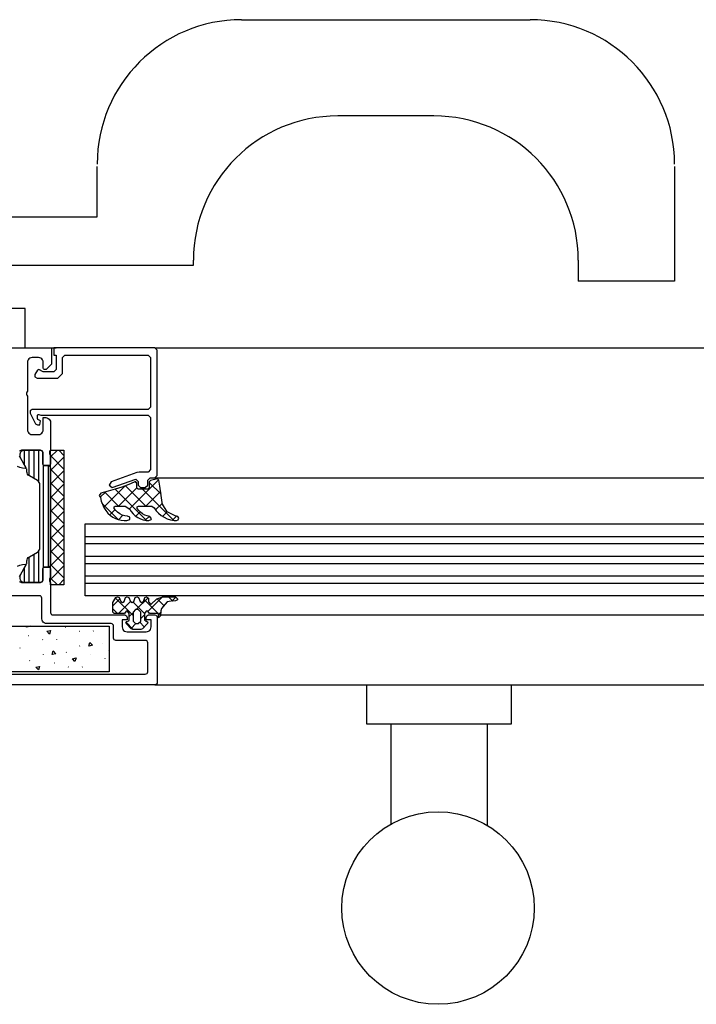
# Model space of a CAD drawing. Header units: millimetres. Extents: x -4577 to 1032787, y -66234 to 201209.
# Tile 248 of 256: x 26880 to 27021, y -47112 to -46907. Entities that reach past the tile are written whole.
import ezdxf

# ---------------------------------------------------------------- set-up
doc = ezdxf.new("R2010")
doc.units = ezdxf.units.MM
doc.linetypes.add('510_5_2OG_ELT_1004$0$11-07-22_DS_2OG$0$AUSGEZOGEN', pattern=[0])
for name, color, linetype in [('510_5_2OG_ELT_1004$0$11-07-22_DS_2OG$0$DOOR', 8, '510_5_2OG_ELT_1004$0$11-07-22_DS_2OG$0$AUSGEZOGEN'), ('510_5_2OG_ELT_1004$0$11-07-22_DS_2OG$0$GLASS', 8, '510_5_2OG_ELT_1004$0$11-07-22_DS_2OG$0$AUSGEZOGEN'), ('510_5_2OG_ELT_1004$0$11-07-22_DS_2OG$0$Nichttragende_Bauteile', 8, '510_5_2OG_ELT_1004$0$11-07-22_DS_2OG$0$AUSGEZOGEN')]:
    doc.layers.add(name, color=color, linetype=linetype)

# ---------------------------------------------------------------- blocks, each defined once
blk = doc.blocks.new('510_5_2OG_ELT_1004')
at = {"layer": '510_5_2OG_ELT_1004$0$11-07-22_DS_2OG$0$DOOR', "linetype": '510_5_2OG_ELT_1004$0$11-07-22_DS_2OG$0$AUSGEZOGEN'}
for p, q in [((26881.3, -46996.85), (26881.3, -46999.75)), ((26882.3, -46996.85), (26882.3, -47002.12)), ((26883.3, -46996.85), (26883.3, -47002.72)), ((26884.3, -46996.85), (26884.3, -47003.33)), ((26888.22, -46996.85), (26886.8, -46998.27)), ((26886.8, -46997.98), (26889.6, -47000.78)), ((26888.5, -46996.85), (26889.6, -46997.95)), ((26885.3, -46999.96), (26885.3, -47021.24)), ((26886.3, -47000.05), (26886.3, -47021.15)), ((26889.6, -46998.3), (26886.8, -47001.1)), ((26884.1, -47003.18), (26882.4, -47002.2)), ((26886.8, -47000.81), (26889.6, -47003.61)), ((26889.6, -47001.13), (26886.8, -47003.93)), ((26886.8, -47003.64), (26889.6, -47006.44)), ((26889.6, -47003.95), (26886.8, -47006.75)), ((26886.8, -47006.47), (26889.6, -47009.27)), ((26889.6, -47006.78), (26886.8, -47009.58)), ((26886.8, -47009.3), (26889.6, -47012.1)), ((26889.6, -47009.61), (26886.8, -47012.41)), ((26886.8, -47012.13), (26889.6, -47014.93)), ((26889.6, -47012.44), (26886.8, -47015.24)), ((26886.8, -47014.95), (26889.6, -47017.75)), ((26889.6, -47015.27), (26886.8, -47018.07)), ((26882.4, -47019.01), (26884.1, -47018.03)), ((26883.3, -47018.49), (26883.3, -47024.35)), ((26884.3, -47017.88), (26884.3, -47024.35)), ((26886.8, -47017.78), (26889.6, -47020.58)), ((26889.6, -47018.1), (26886.8, -47020.9)), ((26882.3, -47019.09), (26882.3, -47024.35)), ((26886.8, -47020.61), (26889.6, -47023.41)), ((26881.3, -47021.46), (26881.3, -47024.35)), ((26889.6, -47020.92), (26886.8, -47023.72)), ((26886.8, -47023.44), (26888.22, -47024.85)), ((26889.6, -47023.75), (26888.5, -47024.85)), ((26881.82, -47033.62), (26881.89, -47033.4)), ((26886.79, -47034.33), (26886.56, -47035.07)), ((26889.83, -47033.62), (26889.89, -47033.61)), ((26892.75, -47034.45), (26892.8, -47034.5)), ((26895.69, -47034.47), (26895.71, -47034.4)), ((26882.23, -47035.38), (26882.29, -47035.36)), ((26885.15, -47036.21), (26885.2, -47036.25)), ((26888.09, -47036.22), (26888.11, -47036.16)), ((26897.7, -47037.12), (26897.66, -47037.07)), ((26880.49, -47037.97), (26880.51, -47037.91)), ((26890.1, -47038.87), (26890.06, -47038.83)), ((26892.87, -47037.54), (26892.85, -47037.61)), ((26898.95, -47038.45), (26899, -47038.44)), ((26899, -47038.51), (26898.95, -47038.45)), ((26882.5, -47040.63), (26882.46, -47040.58)), ((26885.27, -47039.3), (26885.25, -47039.36)), ((26887.55, -47041.08), (26887.61, -47041.07)), ((26892.11, -47040.03), (26891.88, -47040.78)), ((26895.15, -47039.33), (26895.21, -47039.31)), ((26898.07, -47040.16), (26898.12, -47040.2)), ((26890.47, -47041.91), (26890.52, -47041.96)), ((26893.41, -47041.92), (26893.43, -47041.86))]:
    blk.add_line(p, q, dxfattribs=at)
for points in [[(26836.5, -46975.6), (26887, -46975.6), (26887, -46979), (26885.9, -46980.1), (26885.6, -46980.1), (26885.45, -46980.06), (26885.34, -46979.95), (26885.3, -46979.8), (26885.3, -46978.6), (26885.27, -46978.35), (26885.17, -46978.1), (26885.01, -46977.9), (26884.8, -46977.74)], [(26884.8, -46977.74), (26884.56, -46977.64), (26884.3, -46977.6), (26883, -46977.6), (26882.74, -46977.64), (26882.5, -46977.74), (26882.29, -46977.9), (26882.14, -46978.1), (26882.04, -46978.35), (26882, -46978.6), (26882, -46984.6), (26881.88, -46984.78), (26881.81, -46984.99)], [(26881.81, -46984.99), (26881.81, -46985.21), (26881.88, -46985.42), (26882, -46985.6), (26882, -46992.6), (26882.04, -46992.86), (26882.14, -46993.1), (26882.29, -46993.31), (26882.5, -46993.47), (26882.74, -46993.57), (26883, -46993.6), (26884.3, -46993.6), (26884.56, -46993.57), (26884.8, -46993.47), (26885.01, -46993.31), (26885.17, -46993.1), (26885.27, -46992.86), (26885.3, -46992.6), (26885.3, -46990.1), (26885.8, -46990.1), (26886.06, -46990.14), (26886.3, -46990.24), (26886.51, -46990.4), (26886.67, -46990.6), (26886.77, -46990.85), (26886.8, -46991.1), (26886.8, -46996.85), (26886.64, -46996.98), (26886.6, -46997.13), (26886.6, -46997.58), (26886.64, -46997.73), (26886.8, -46997.85), (26886.8, -46999.75), (26886.76, -46999.9), (26886.65, -47000.01), (26886.5, -47000.05), (26885.5, -47000.05), (26885.35, -47000.01), (26885.24, -46999.9), (26885.2, -46999.75), (26885.2, -46997.35), (26885.16, -46997.16), (26885.06, -46997), (26884.89, -46996.89), (26884.7, -46996.85), (26880.8, -46996.85)], [(26880.8, -46996.85), (26880.61, -46996.89), (26880.45, -46997), (26880.34, -46997.16)], [(26880.3, -46998.05), (26881.69, -47000.46), (26881.7, -47000.55), (26881.65, -47000.62), (26881.57, -47000.65), (26881.01, -47000.58), (26880.45, -47000.43), (26879.92, -47000.23)], [(26880.5, -46997.65), (26880.54, -46997.41), (26880.65, -46997.18), (26880.83, -46997.01), (26881.05, -46996.89), (26881.3, -46996.85), (26884.7, -46996.85), (26884.89, -46996.89), (26885.06, -46997), (26885.16, -46997.16), (26885.2, -46997.35), (26885.2, -46999.75), (26885.24, -46999.9), (26885.35, -47000.01), (26885.5, -47000.05), (26886.3, -47000.05), (26886.49, -47000.09), (26886.66, -47000.2), (26886.76, -47000.36), (26886.8, -47000.55), (26886.8, -47020.65), (26886.76, -47020.85), (26886.66, -47021.01), (26886.49, -47021.12), (26886.3, -47021.15), (26885.5, -47021.15), (26885.35, -47021.19), (26885.24, -47021.3), (26885.2, -47021.45), (26885.2, -47023.85), (26885.16, -47024.05), (26885.06, -47024.21), (26884.89, -47024.32), (26884.7, -47024.35), (26881.3, -47024.35), (26881.05, -47024.31), (26880.83, -47024.2), (26880.65, -47024.02), (26880.54, -47023.8), (26880.5, -47023.55)], [(26881.84, -47000.72), (26880.5, -46998.3), (26880.5, -46997.65)], [(26882.4, -47002.2), (26882.19, -47002.04), (26882.04, -47001.83), (26881.94, -47001.59), (26881.9, -47001.33), (26881.9, -47000.96), (26881.89, -47000.88), (26881.87, -47000.79), (26881.84, -47000.72)], [(26884.1, -47018.03), (26884.31, -47017.87), (26884.47, -47017.66), (26884.57, -47017.42), (26884.6, -47017.16), (26884.6, -47004.04), (26884.57, -47003.79), (26884.47, -47003.54), (26884.31, -47003.34), (26884.1, -47003.18)], [(26909, -47031.6), (26909, -47045.1), (26908.96, -47045.3), (26908.86, -47045.46), (26908.69, -47045.57), (26908.5, -47045.6), (26814.5, -47045.6)], [(26879.92, -47020.98), (26880.45, -47020.77), (26881.01, -47020.63), (26881.57, -47020.55), (26881.65, -47020.59), (26881.7, -47020.66), (26881.69, -47020.75), (26880.3, -47023.15)], [(26880.34, -47024.05), (26880.45, -47024.21), (26880.61, -47024.32), (26880.8, -47024.35)], [(26880.5, -47023.55), (26880.5, -47022.9), (26881.84, -47020.49)], [(26881.84, -47020.49), (26881.87, -47020.41), (26881.89, -47020.33), (26881.9, -47020.25), (26881.9, -47019.88), (26881.94, -47019.62), (26882.04, -47019.38), (26882.19, -47019.17), (26882.4, -47019.01)], [(26880.8, -47024.35), (26884.7, -47024.35), (26884.89, -47024.32), (26885.06, -47024.21), (26885.16, -47024.05), (26885.2, -47023.85), (26885.2, -47021.45), (26885.24, -47021.3), (26885.35, -47021.19), (26885.5, -47021.15), (26886.5, -47021.15), (26886.65, -47021.19), (26886.76, -47021.3), (26886.8, -47021.45), (26886.8, -47023.35), (26886.64, -47023.48), (26886.6, -47023.63), (26886.6, -47024.08), (26886.64, -47024.23), (26886.8, -47024.35), (26886.8, -47030.6), (26886.84, -47030.8), (26886.95, -47030.96), (26887.11, -47031.07), (26887.3, -47031.1), (26902.2, -47031.1), (26902.39, -47031.14), (26902.56, -47031.25), (26902.66, -47031.41), (26902.7, -47031.6), (26902.7, -47032.1), (26901.7, -47032.1), (26901.7, -47033.6), (26901.74, -47033.86), (26901.84, -47034.1), (26901.99, -47034.31), (26902.2, -47034.47), (26902.44, -47034.57), (26902.7, -47034.6), (26906.7, -47034.6), (26906.96, -47034.57), (26907.2, -47034.47), (26907.41, -47034.31), (26907.57, -47034.1), (26907.67, -47033.86), (26907.7, -47033.6), (26907.7, -47032.1), (26906.7, -47032.1), (26906.7, -47031.6), (26906.74, -47031.41), (26906.85, -47031.25), (26907.01, -47031.14), (26907.2, -47031.1), (26908.5, -47031.1), (26908.69, -47031.14), (26908.86, -47031.25), (26908.96, -47031.41), (26909, -47031.6)], [(26907, -47036.9), (26906.96, -47036.71), (26906.86, -47036.55), (26906.69, -47036.44), (26906.5, -47036.4), (26900.4, -47036.4), (26900.21, -47036.37), (26900.05, -47036.26), (26899.94, -47036.1), (26899.9, -47035.9), (26899.9, -47033.4), (26899.86, -47033.21), (26899.76, -47033.05), (26899.59, -47032.94), (26899.4, -47032.9), (26886, -47032.9), (26885.74, -47032.87), (26885.5, -47032.77), (26885.29, -47032.61), (26885.14, -47032.4), (26885.04, -47032.16), (26885, -47031.9), (26885, -47027.6), (26884.96, -47027.41), (26884.86, -47027.25), (26884.69, -47027.14), (26884.5, -47027.1), (26828.8, -47027.1)], [(26882.54, -47033.4), (26882.58, -47033.45), (26881.82, -47033.62)], [(26886.56, -47035.07), (26886.03, -47034.5), (26886.79, -47034.33)], [(26816, -47036.9), (26816, -47042.9), (26816.04, -47043.1), (26816.15, -47043.26), (26816.31, -47043.37), (26816.5, -47043.4), (26906.5, -47043.4), (26906.69, -47043.37), (26906.86, -47043.26), (26906.96, -47043.1), (26907, -47042.9), (26907, -47036.9)], [(26891.88, -47040.78), (26891.35, -47040.21), (26892.11, -47040.03)], [(26884.28, -47042.53), (26883.75, -47041.96), (26884.51, -47041.78), (26884.28, -47042.53)]]:
    blk.add_lwpolyline(points, dxfattribs=at)
for points in [[(26886.8, -46996.85), (26889.6, -46996.85), (26889.6, -47024.85), (26886.8, -47024.85), (26886.8, -46996.85)], [(26824, -47033.4), (26899, -47033.4), (26899, -47042.9), (26824, -47042.9), (26824, -47033.4)], [(26894.97, -47036.83), (26895.5, -47037.4), (26894.74, -47037.57), (26894.97, -47036.83)], [(26887.37, -47038.58), (26887.9, -47039.15), (26887.14, -47039.33), (26887.37, -47038.58)]]:
    blk.add_lwpolyline(points, close=True, dxfattribs=at)
at = {"layer": '510_5_2OG_ELT_1004$0$11-07-22_DS_2OG$0$GLASS', "linetype": '510_5_2OG_ELT_1004$0$11-07-22_DS_2OG$0$AUSGEZOGEN'}
for p, q in [((26887, -46975.6), (26888, -46975.6)), ((26908.5, -46975.6), (26887.5, -46975.6)), ((26887.5, -46975.6), (26887.5, -46977.1)), ((26909, -46976.1), (26908.5, -46975.6)), ((26908.5, -46975.6), (27883.5, -46975.6)), ((26887.5, -46977.1), (26888, -46977.1)), ((26888, -46977.1), (26888, -46980.1)), ((26889.3, -46977.6), (26889.8, -46977.1)), ((26889.3, -46980.9), (26889.3, -46977.6)), ((26889.8, -46977.1), (26907.1, -46977.1)), ((26907.1, -46977.1), (26907.6, -46977.6)), ((26907.6, -46977.6), (26907.6, -46987.9)), ((26909, -47002.1), (26909, -46976.1)), ((26884.12, -46980.2), (26883.57, -46981.15)), ((26883.57, -46981.15), (26883.57, -46981.65)), ((26883.57, -46981.65), (26884, -46981.9)), ((26884.38, -46980.12), (26884.12, -46980.2)), ((26885.3, -46980.6), (26884.38, -46980.12)), ((26887.5, -46980.6), (26885.3, -46980.6)), ((26888, -46980.1), (26887.5, -46980.6)), ((26888.3, -46981.9), (26889.3, -46980.9)), ((26884, -46981.9), (26888.3, -46981.9)), ((26907.6, -46987.9), (26907.1, -46988.4)), ((26883, -46988.4), (26882.56, -46988.66)), ((26882.56, -46988.66), (26882.58, -46989.17)), ((26882.58, -46989.17), (26883.65, -46991.36)), ((26907.1, -46988.4), (26883, -46988.4)), ((26884.1, -46989.6), (26884.23, -46989.41)), ((26884.1, -46990.28), (26884.1, -46989.6)), ((26884.23, -46989.41), (26884.35, -46989.41)), ((26884.35, -46989.41), (26884.8, -46989.6)), ((26884.8, -46989.6), (26907.1, -46989.6)), ((26907.1, -46989.6), (26907.6, -46990.1)), ((26883.65, -46991.36), (26884.08, -46991.6)), ((26884.08, -46991.6), (26884.6, -46991.6)), ((26884.2, -46990.45), (26884.1, -46990.28)), ((26884.7, -46990.74), (26884.2, -46990.45)), ((26884.6, -46991.6), (26884.7, -46990.74)), ((26907.6, -46990.1), (26907.6, -47000.9)), ((26904.74, -47001.49), (26899.39, -47003.44)), ((26905.25, -47001.4), (26904.74, -47001.49)), ((26907.1, -47001.4), (26905.25, -47001.4)), ((26907.6, -47000.9), (26907.1, -47001.4)), ((26908.5, -47002.6), (26909, -47002.1)), ((26902.35, -47004.24), (26897.87, -47008.72)), ((26899.39, -47003.44), (26899.01, -47004.1)), ((26899.01, -47004.1), (26899.6, -47004.6)), ((26899.81, -47004.56), (26904.33, -47002.92)), ((26906.62, -47008.49), (26902.36, -47004.24)), ((26909.25, -47003), (26903.2, -47009.05)), ((26904.33, -47002.92), (26904.52, -47002.89)), ((26904.74, -47003.79), (26904.38, -47003.43)), ((26904.52, -47002.89), (26905, -47003.39)), ((26905, -47003.39), (26905, -47004.1)), ((26905, -47004.1), (26905.5, -47004.6)), ((26906.5, -47004.6), (26907, -47004.1)), ((26907, -47003.1), (26907.5, -47002.6)), ((26907, -47004.1), (26907, -47003.1)), ((26909.79, -47006.01), (26907.33, -47003.55)), ((26907.5, -47002.6), (26908.5, -47002.6)), ((26908.5, -47002.6), (27883.5, -47002.6)), ((26898.21, -47005.55), (26897.13, -47006.63)), ((26900.96, -47008.49), (26898.06, -47005.59)), ((26899.6, -47004.6), (26899.81, -47004.56)), ((26906.77, -47011.47), (26900.26, -47004.97)), ((26904.74, -47004.68), (26900.92, -47008.49)), ((26905.5, -47004.6), (26906.5, -47004.6)), ((26912.45, -47011.5), (26905.95, -47004.99)), ((26909.7, -47005.38), (26906.58, -47008.49)), ((26897.34, -47007.43), (26897.58, -47008.11)), ((26900.89, -47011.25), (26897.49, -47007.85)), ((26897.58, -47008.11), (26897.89, -47008.76)), ((26910.06, -47007.84), (26908.63, -47009.28)), ((26900.21, -47009.21), (26899.1, -47010.32)), ((26901.86, -47010.39), (26900.98, -47011.27)), ((26905.4, -47009.67), (26904.5, -47010.57)), ((26911.03, -47009.7), (26910.11, -47010.62)), ((26900.88, -47011.24), (26901.48, -47011.39)), ((26903.29, -47010.82), (26903.28, -47010.81)), ((26907.29, -47010.61), (26906.48, -47011.43)), ((26912.96, -47010.6), (26912.13, -47011.43)), ((26894, -47014.78), (27896.08, -47014.78)), ((26894, -47016.28), (27896.08, -47016.28)), ((26894, -47018.88), (27896.08, -47018.88)), ((26894, -47020.38), (27896.08, -47020.38)), ((26894, -47022.98), (27896.08, -47022.98)), ((26894, -47024.48), (27896.08, -47024.48)), ((26901.2, -47027.74), (26899.75, -47029.19)), ((26903.95, -47031.23), (26900.34, -47027.62)), ((26903.45, -47028.32), (26900.96, -47030.8)), ((26903.13, -47027.59), (26902.99, -47027.44)), ((26906.35, -47030.8), (26903.94, -47028.39)), ((26907.07, -47027.53), (26904.59, -47030)), ((26909.18, -47030.8), (26906.26, -47027.89)), ((26910.1, -47027.33), (26907.05, -47030.38)), ((26910.37, -47029.16), (26908.97, -47027.76)), ((26912.25, -47028.21), (26911.34, -47027.3)), ((26912.87, -47027.38), (26912.01, -47028.24)), ((26900.7, -47030.8), (26899.75, -47029.86)), ((26903.95, -47030.65), (26903.15, -47031.45)), ((26909.72, -47030.54), (26909.25, -47031)), ((26909.65, -47031.28), (26909.25, -47030.88)), ((26904, -47034.1), (26902.5, -47032.61)), ((26904.52, -47032.9), (26903.53, -47033.9)), ((26906.3, -47033.58), (26905.34, -47032.62)), ((26906.35, -47031.07), (26905.55, -47031.87)), ((26909.67, -47031.1), (27883.31, -47031.07)), ((26908.5, -47045.6), (27883.31, -47045.57))]:
    blk.add_line(p, q, dxfattribs=at)
for points in [[(26913.47, -47011), (26913.29, -47010.67), (26912.69, -47010.53), (26911.02, -47009.69), (26910.11, -47008.06), (26910.03, -47007.7), (26909.55, -47004.32), (26909.34, -47003.09), (26909.04, -47002.79), (26907.55, -47003.19), (26907.33, -47003.41), (26907.33, -47004.71), (26907.03, -47004.99), (26905.04, -47004.99), (26904.74, -47004.69), (26904.74, -47003.64), (26904.47, -47003.39), (26904.2, -47003.49), (26903.05, -47003.97), (26901.64, -47004.51)], [(26898.76, -47005.41), (26897.29, -47005.78), (26896.9, -47006.27)], [(26896.9, -47006.27), (26897.19, -47006.72), (26897.34, -47007.43)], [(26901.64, -47004.51), (26900.21, -47004.98), (26898.76, -47005.41)], [(26897.89, -47008.76), (26898.27, -47009.38), (26898.73, -47009.94), (26899.24, -47010.45), (26899.76, -47010.77), (26900.31, -47011.04), (26900.88, -47011.24)], [(26902.69, -47011.5), (26903.31, -47011.24), (26903.29, -47010.81), (26902.78, -47010.59), (26902.23, -47010.5), (26901.71, -47010.34), (26901.21, -47010.09), (26900.75, -47009.77), (26900.35, -47009.39), (26900.02, -47008.95), (26900.01, -47008.65), (26900.27, -47008.49), (26902.34, -47008.49), (26903.26, -47009.09), (26903.58, -47009.62), (26903.97, -47010.09), (26904.42, -47010.51), (26904.93, -47010.86), (26905.47, -47011.14)], [(26906.39, -47010.35), (26905.92, -47010.09), (26905.5, -47009.77), (26905.13, -47009.39), (26904.82, -47008.96), (26904.81, -47008.65), (26905.08, -47008.49), (26907.88, -47008.49), (26908.32, -47008.86), (26908.75, -47009.44), (26909.25, -47009.97), (26909.81, -47010.43)], [(26907.79, -47011.15), (26907.41, -47010.63), (26906.89, -47010.53), (26906.39, -47010.35)], [(26909.81, -47010.43), (26910.42, -47010.81), (26911.08, -47011.13), (26911.77, -47011.36), (26912.48, -47011.5)], [(27878.42, -47027.13), (26894, -47027.13), (26894, -47012.13), (27896.08, -47012.13)], [(26901.48, -47011.39), (26902.08, -47011.47), (26902.69, -47011.5)], [(26905.47, -47011.14), (26906.06, -47011.34), (26906.66, -47011.46), (26907.27, -47011.5), (26907.75, -47011.28), (26907.79, -47011.15)], [(26912.48, -47011.5), (26913.01, -47011.5), (26913.35, -47011.36), (26913.47, -47011)], [(26903.15, -47032.1), (26903.15, -47030.8), (26902.81, -47030.32), (26902.5, -47030.32), (26902.15, -47030.8), (26900.05, -47030.8), (26899.75, -47030.5), (26899.75, -47028.5), (26900.41, -47027.5), (26900.75, -47027.3), (26901.1, -47027.5), (26901.41, -47028.3), (26901.75, -47028.5), (26902.1, -47028.3), (26902.41, -47027.5), (26902.75, -47027.3), (26903.1, -47027.5), (26903.41, -47028.3), (26903.75, -47028.5), (26904.1, -47028.3), (26904.41, -47027.5), (26904.75, -47027.3), (26905.1, -47027.5), (26905.41, -47028.3), (26905.75, -47028.5), (26906.1, -47028.3), (26906.41, -47027.5), (26906.74, -47027.3), (26907.15, -47027.58), (26907.15, -47028.4), (26907.67, -47028.9), (26908.91, -47027.78), (26910.16, -47027.3), (26912.79, -47027.3), (26913.22, -47027.73), (26913.16, -47027.95), (26912.79, -47028.15), (26911.89, -47028.25), (26911.06, -47028.38), (26909.84, -47029.75), (26909.74, -47030.25), (26909.65, -47031.3), (26909.25, -47031.7), (26909.25, -47030.8), (26907.35, -47030.8), (26907.01, -47030.32), (26906.7, -47030.32), (26906.35, -47030.8), (26906.35, -47032.1), (26906.65, -47032.4), (26906.75, -47032.4), (26907.05, -47032.63), (26906.97, -47032.91), (26905.93, -47033.95), (26905.57, -47034.1)], [(26905.57, -47034.1), (26903.93, -47034.1), (26903.58, -47033.95), (26902.54, -47032.91), (26902.45, -47032.73), (26902.56, -47032.47), (26903.06, -47032.31), (26903.15, -47032.1)]]:
    blk.add_lwpolyline(points, dxfattribs=at)
blk.add_lwpolyline([(26903.95, -47030.5), (26903.95, -47032.4), (26904.45, -47032.9), (26905.05, -47032.9), (26905.55, -47032.4), (26905.55, -47030.5), (26905.05, -47030), (26904.45, -47030), (26903.95, -47030.5)], close=True, dxfattribs=at)
at = {"layer": '510_5_2OG_ELT_1004$0$11-07-22_DS_2OG$0$Nichttragende_Bauteile', "linetype": '510_5_2OG_ELT_1004$0$11-07-22_DS_2OG$0$AUSGEZOGEN'}
for p, q in [((26926.5, -46907.4), (26986.5, -46907.4)), ((26966.5, -46927.4), (26946.5, -46927.4)), ((26896.5, -46948.4), (26896.5, -46937.9)), ((27016.5, -46937.9), (27016.5, -46961.73)), ((26856.5, -46948.4), (26896.5, -46948.4)), ((26876.5, -46958.4), (26916.5, -46958.4)), ((26916.5, -46958.4), (26916.5, -46957.4)), ((26996.5, -46957.4), (26996.5, -46961.73)), ((27016.5, -46961.73), (26996.5, -46961.73)), ((27016.5, -46961.73), (26996.5, -46961.73)), ((26881.5, -46967.4), (26851.5, -46967.4)), ((26881.5, -46975.6), (26881.5, -46967.4)), ((26952.54, -47053.81), (26952.54, -47045.6)), ((26982.54, -47045.6), (26982.54, -47053.81)), ((26982.54, -47053.81), (26952.54, -47053.81)), ((26957.54, -47053.81), (26957.54, -47074.57)), ((26977.54, -47053.81), (26977.54, -47074.81))]:
    blk.add_line(p, q, dxfattribs=at)
blk.add_circle((26967.34, -47092.01), 20, dxfattribs=at)
for centre, start, end in [((26926.5, -46937.4), 90, 180), ((26986.5, -46937.4), 0, 90), ((26946.5, -46957.4), 90, 180), ((26966.5, -46957.4), 0, 90)]:
    blk.add_arc(centre, 30, start, end, dxfattribs=at)

msp = doc.modelspace()

# ---------------------------------------------------------------- block references
msp.add_blockref('510_5_2OG_ELT_1004', (0, -0.05))

doc.saveas('drawing.dxf')
